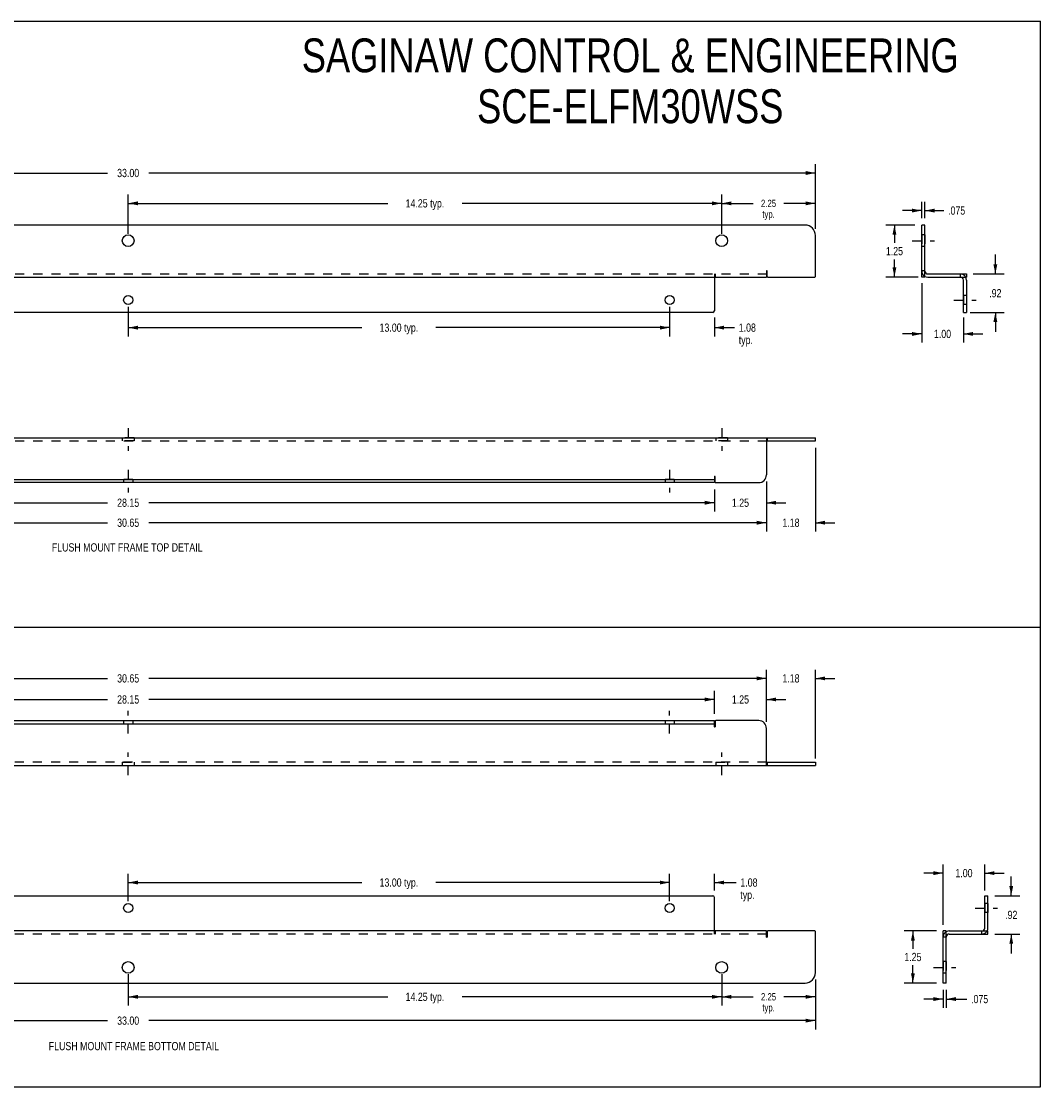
# Model space of a CAD drawing. Header units: inches. Extents: x 0 to 39.5, y 0 to 25.6.
# Tile 2 of 2: x 15.1 to 39.5, y 0 to 25.6. Entities that reach past the tile are written whole.
import ezdxf

# ---------------------------------------------------------------- set-up
doc = ezdxf.new("R2010")
doc.units = ezdxf.units.IN
doc.header["$LTSCALE"] = 2.174419
doc.header["$MEASUREMENT"] = 0
doc.linetypes.add('DASHED', pattern=[0.2, 0.1, -0.1])
doc.linetypes.add('HIDDEN', pattern=[0.2, 0.1, -0.1])
doc.layers.get('0').update_dxf_attribs({"linetype": 'CONTINUOUS'})
for name, color, linetype in [('02___PRT_ALL_AXES', 7, 'CONTINUOUS'), ('DEFAULT_2', 8, 'HIDDEN'), ('DIMENSIONS', 7, 'CONTINUOUS')]:
    doc.layers.add(name, color=color, linetype=linetype)
doc.styles.get("Standard").update_dxf_attribs({"font": 'txt', "width": 0.8})
doc.dimstyles.new('DIMSTYLE_1', dxfattribs={"dimtxt": 0.197674, "dimasz": 0.232558, "dimexe": 0.09, "dimexo": 0.07, "dimgap": 0.0425, "dimtad": 0, "dimtih": 1, "dimtoh": 1, "dimzin": 4, "dimdsep": 46, "dimtxsty": 'Standard', "dimblk": '_FILLED', "dimblk1": '_FILLED', "dimblk2": '_FILLED', "dimcen": 0.09, "dimadec": 0, "dimazin": 0, "dimtfac": 1, "dimtofl": 0, "dimtmove": 0, "dimatfit": 3, "dimldrblk": '_FILLED', "dimfxl": 0, "dimtolj": 1, "dimtzin": 4, "dimarcsym": 0})
doc.dimstyles.new('DIMSTYLE_2', dxfattribs={"dimtxt": 0.174419, "dimasz": 0.232558, "dimexe": 0.09, "dimexo": 0.07, "dimgap": 0.0375, "dimtad": 0, "dimtih": 1, "dimtoh": 1, "dimzin": 4, "dimdsep": 46, "dimtxsty": 'Standard', "dimblk": '_FILLED', "dimblk1": '_FILLED', "dimblk2": '_FILLED', "dimcen": 0.09, "dimadec": 0, "dimazin": 0, "dimtfac": 1, "dimtofl": 0, "dimtmove": 0, "dimatfit": 3, "dimldrblk": '_FILLED', "dimfxl": 0, "dimtolj": 1, "dimtzin": 4, "dimarcsym": 0})
doc.dimstyles.new('DIMSTYLE_4', dxfattribs={"dimtxt": 0.197674, "dimasz": 0.232558, "dimexe": 0.09, "dimexo": 0.07, "dimgap": 0.0425, "dimtad": 0, "dimtih": 1, "dimtoh": 1, "dimdec": 3, "dimzin": 4, "dimdsep": 46, "dimtxsty": 'Standard', "dimblk": '_FILLED', "dimblk1": '_FILLED', "dimblk2": '_FILLED', "dimcen": 0.09, "dimadec": 0, "dimazin": 0, "dimtfac": 1, "dimtdec": 3, "dimtofl": 0, "dimtmove": 0, "dimatfit": 3, "dimldrblk": '_FILLED', "dimfxl": 0, "dimtolj": 1, "dimtzin": 4, "dimarcsym": 0})

# ---------------------------------------------------------------- blocks, each defined once
blk = doc.blocks.new('_FILLED')
at = {"color": 0, "linetype": 'ByBlock'}
blk.add_solid([(0, 0), (-1, 0.2), (-1, -0.2)], dxfattribs=at)
blk = doc.blocks.new('*D1')
at = {"layer": 'DIMENSIONS', "color": 2, "linetype": 'Continuous'}
for p, q in [((1.131, 20.602), (1.131, 22.148)), ((34.131, 20.602), (34.131, 22.148)), ((1.131, 21.939), (17.137, 21.939)), ((34.131, 21.939), (18.126, 21.939))]:
    blk.add_line(p, q, dxfattribs=at)
at = {"layer": 'DIMENSIONS', "color": 2, "linetype": 'Continuous', "xscale": 0.2325581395, "yscale": 0.2325581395, "zscale": 0.2325581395, "rotation": 180}
blk.add_blockref('_FILLED', (1.131, 21.939), dxfattribs=at)
at = {"layer": 'DIMENSIONS', "color": 2, "linetype": 'Continuous', "xscale": 0.2325581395, "yscale": 0.2325581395, "zscale": 0.2325581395}
blk.add_blockref('_FILLED', (34.131, 21.939), dxfattribs=at)
at = {"layer": 'DIMENSIONS', "color": 2, "linetype": 'Continuous', "insert": (17.631, 22.038), "char_height": 0.1977, "width": 0.7907, "attachment_point": 2, "line_spacing_factor": 0.9}
blk.add_mtext('33.00', dxfattribs=at)
blk = doc.blocks.new('*D2')
at = {"layer": 'DIMENSIONS', "color": 2, "linetype": 'Continuous'}
for p, q in [((36.52, 20.689), (35.819, 20.689)), ((36.028, 20.689), (36.028, 20.262)), ((36.028, 19.439), (36.028, 19.866)), ((36.595, 19.439), (35.819, 19.439))]:
    blk.add_line(p, q, dxfattribs=at)
at = {"layer": 'DIMENSIONS', "color": 2, "linetype": 'Continuous', "xscale": 0.2325581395, "yscale": 0.2325581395, "zscale": 0.2325581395}
for p, rotation in [((36.028, 20.689), 90), ((36.028, 19.439), 270)]:
    blk.add_blockref('_FILLED', p, dxfattribs=dict(at, rotation=rotation))
at = {"layer": 'DIMENSIONS', "color": 2, "linetype": 'Continuous', "insert": (36.028, 20.163), "char_height": 0.1977, "width": 0.63256, "attachment_point": 2, "line_spacing_factor": 0.9}
blk.add_mtext('1.25', dxfattribs=at)
blk = doc.blocks.new('*D3')
at = {"layer": 'DIMENSIONS', "color": 2, "linetype": 'Continuous'}
for p, q in [((38.451, 19.514), (38.451, 19.979)), ((37.921, 19.514), (38.661, 19.514)), ((37.846, 18.592), (38.661, 18.592)), ((38.451, 18.592), (38.451, 18.127))]:
    blk.add_line(p, q, dxfattribs=at)
at = {"layer": 'DIMENSIONS', "color": 2, "linetype": 'Continuous', "xscale": 0.2325581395, "yscale": 0.2325581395, "zscale": 0.2325581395}
for p, rotation in [((38.451, 19.514), 270), ((38.451, 18.592), 90)]:
    blk.add_blockref('_FILLED', p, dxfattribs=dict(at, rotation=rotation))
at = {"layer": 'DIMENSIONS', "color": 2, "linetype": 'Continuous', "insert": (38.451, 19.152), "char_height": 0.1977, "width": 0.47442, "attachment_point": 2, "line_spacing_factor": 0.9}
blk.add_mtext('.92', dxfattribs=at)
blk = doc.blocks.new('*D4')
at = {"layer": 'DIMENSIONS', "color": 2, "linetype": 'Continuous'}
for p, q in [((36.683, 19.291), (36.683, 17.866)), ((37.683, 18.469), (37.683, 17.866)), ((36.683, 18.075), (36.218, 18.075)), ((37.683, 18.075), (38.148, 18.075))]:
    blk.add_line(p, q, dxfattribs=at)
at = {"layer": 'DIMENSIONS', "color": 2, "linetype": 'Continuous', "xscale": 0.2325581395, "yscale": 0.2325581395, "zscale": 0.2325581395}
blk.add_blockref('_FILLED', (36.683, 18.075), dxfattribs=at)
at = {"layer": 'DIMENSIONS', "color": 2, "linetype": 'Continuous', "xscale": 0.2325581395, "yscale": 0.2325581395, "zscale": 0.2325581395, "rotation": 180}
blk.add_blockref('_FILLED', (37.683, 18.075), dxfattribs=at)
at = {"layer": 'DIMENSIONS', "color": 2, "linetype": 'Continuous', "insert": (37.183, 18.174), "char_height": 0.1977, "width": 0.63256, "attachment_point": 2, "line_spacing_factor": 0.9}
blk.add_mtext('1.00', dxfattribs=at)
blk = doc.blocks.new('*D5')
at = {"layer": 'DIMENSIONS', "color": 2, "linetype": 'Continuous'}
for p, q in [((17.631, 20.477), (17.631, 21.419)), ((31.881, 20.477), (31.881, 21.419)), ((17.631, 21.21), (23.867, 21.21)), ((31.881, 21.21), (25.646, 21.21))]:
    blk.add_line(p, q, dxfattribs=at)
at = {"layer": 'DIMENSIONS', "color": 2, "linetype": 'Continuous', "xscale": 0.2325581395, "yscale": 0.2325581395, "zscale": 0.2325581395, "rotation": 180}
blk.add_blockref('_FILLED', (17.631, 21.21), dxfattribs=at)
at = {"layer": 'DIMENSIONS', "color": 2, "linetype": 'Continuous', "xscale": 0.2325581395, "yscale": 0.2325581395, "zscale": 0.2325581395}
blk.add_blockref('_FILLED', (31.881, 21.21), dxfattribs=at)
at = {"layer": 'DIMENSIONS', "color": 2, "linetype": 'Continuous', "insert": (24.756, 21.309), "char_height": 0.1977, "width": 1.5814, "attachment_point": 2, "line_spacing_factor": 0.9}
blk.add_mtext('14.25 typ.', dxfattribs=at)
blk = doc.blocks.new('*D6')
at = {"layer": 'DIMENSIONS', "color": 2, "linetype": 'Continuous'}
for p, q in [((31.881, 20.477), (31.881, 21.419)), ((34.131, 20.602), (34.131, 21.419)), ((31.881, 21.21), (32.64, 21.21)), ((34.131, 21.21), (33.373, 21.21))]:
    blk.add_line(p, q, dxfattribs=at)
at = {"layer": 'DIMENSIONS', "color": 2, "linetype": 'Continuous', "xscale": 0.2325581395, "yscale": 0.2325581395, "zscale": 0.2325581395, "rotation": 180}
blk.add_blockref('_FILLED', (31.881, 21.21), dxfattribs=at)
at = {"layer": 'DIMENSIONS', "color": 2, "linetype": 'Continuous', "xscale": 0.2325581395, "yscale": 0.2325581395, "zscale": 0.2325581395}
blk.add_blockref('_FILLED', (34.131, 21.21), dxfattribs=at)
at = {"layer": 'DIMENSIONS', "color": 2, "linetype": 'Continuous', "insert": (33.006, 21.297), "char_height": 0.1744, "width": 0.55814, "attachment_point": 2, "line_spacing_factor": 0.9}
blk.add_mtext('2.25\\Ptyp.', dxfattribs=at)
blk = doc.blocks.new('*D7')
at = {"layer": 'DIMENSIONS', "color": 2, "linetype": 'Continuous'}
for p, q in [((2.306, 14.529), (2.306, 13.333)), ((32.956, 14.529), (32.956, 13.333)), ((2.306, 13.542), (17.137, 13.542)), ((32.956, 13.542), (18.126, 13.542))]:
    blk.add_line(p, q, dxfattribs=at)
at = {"layer": 'DIMENSIONS', "color": 2, "linetype": 'Continuous', "xscale": 0.2325581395, "yscale": 0.2325581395, "zscale": 0.2325581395, "rotation": 180}
blk.add_blockref('_FILLED', (2.306, 13.542), dxfattribs=at)
at = {"layer": 'DIMENSIONS', "color": 2, "linetype": 'Continuous', "xscale": 0.2325581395, "yscale": 0.2325581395, "zscale": 0.2325581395}
blk.add_blockref('_FILLED', (32.956, 13.542), dxfattribs=at)
at = {"layer": 'DIMENSIONS', "color": 2, "linetype": 'Continuous', "insert": (17.631, 13.641), "char_height": 0.1977, "width": 0.7907, "attachment_point": 2, "line_spacing_factor": 0.9}
blk.add_mtext('30.65', dxfattribs=at)
blk = doc.blocks.new('*D8')
at = {"layer": 'DIMENSIONS', "color": 2, "linetype": 'Continuous'}
for p, q in [((34.131, 15.341), (34.131, 13.333)), ((32.956, 14.529), (32.956, 13.333)), ((32.956, 13.542), (32.491, 13.542)), ((34.131, 13.542), (34.596, 13.542))]:
    blk.add_line(p, q, dxfattribs=at)
at = {"layer": 'DIMENSIONS', "color": 2, "linetype": 'Continuous', "xscale": 0.2325581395, "yscale": 0.2325581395, "zscale": 0.2325581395}
blk.add_blockref('_FILLED', (32.956, 13.542), dxfattribs=at)
at = {"layer": 'DIMENSIONS', "color": 2, "linetype": 'Continuous', "xscale": 0.2325581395, "yscale": 0.2325581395, "zscale": 0.2325581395, "rotation": 180}
blk.add_blockref('_FILLED', (34.131, 13.542), dxfattribs=at)
at = {"layer": 'DIMENSIONS', "color": 2, "linetype": 'Continuous', "insert": (33.544, 13.641), "char_height": 0.1977, "width": 0.63256, "attachment_point": 2, "line_spacing_factor": 0.9}
blk.add_mtext('1.18', dxfattribs=at)
blk = doc.blocks.new('*D9')
at = {"layer": 'DIMENSIONS', "color": 2, "linetype": 'Continuous'}
for p, q in [((17.631, 18.726), (17.631, 18.017)), ((30.631, 18.726), (30.631, 18.017)), ((17.631, 18.226), (23.242, 18.226)), ((30.631, 18.226), (25.021, 18.226))]:
    blk.add_line(p, q, dxfattribs=at)
at = {"layer": 'DIMENSIONS', "color": 2, "linetype": 'Continuous', "xscale": 0.2325581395, "yscale": 0.2325581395, "zscale": 0.2325581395, "rotation": 180}
blk.add_blockref('_FILLED', (17.631, 18.226), dxfattribs=at)
at = {"layer": 'DIMENSIONS', "color": 2, "linetype": 'Continuous', "xscale": 0.2325581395, "yscale": 0.2325581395, "zscale": 0.2325581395}
blk.add_blockref('_FILLED', (30.631, 18.226), dxfattribs=at)
at = {"layer": 'DIMENSIONS', "color": 2, "linetype": 'Continuous', "insert": (24.131, 18.325), "char_height": 0.1977, "width": 1.5814, "attachment_point": 2, "line_spacing_factor": 0.9}
blk.add_mtext('13.00 typ.', dxfattribs=at)
blk = doc.blocks.new('*D10')
at = {"layer": 'DIMENSIONS', "color": 2, "linetype": 'Continuous'}
for p, q in [((30.631, 18.726), (30.631, 18.017)), ((31.706, 18.469), (31.706, 18.017)), ((30.631, 18.226), (30.166, 18.226)), ((31.706, 18.226), (32.191, 18.226))]:
    blk.add_line(p, q, dxfattribs=at)
at = {"layer": 'DIMENSIONS', "color": 2, "linetype": 'Continuous', "xscale": 0.2325581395, "yscale": 0.2325581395, "zscale": 0.2325581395}
blk.add_blockref('_FILLED', (30.631, 18.226), dxfattribs=at)
at = {"layer": 'DIMENSIONS', "color": 2, "linetype": 'Continuous', "xscale": 0.2325581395, "yscale": 0.2325581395, "zscale": 0.2325581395, "rotation": 180}
blk.add_blockref('_FILLED', (31.706, 18.226), dxfattribs=at)
at = {"layer": 'DIMENSIONS', "color": 2, "linetype": 'Continuous', "insert": (32.29, 18.325), "char_height": 0.1977, "width": 0.63256, "attachment_point": 1, "line_spacing_factor": 0.9}
blk.add_mtext('1.08\\Ptyp.', dxfattribs=at)
blk = doc.blocks.new('*D13')
at = {"layer": 'DIMENSIONS', "color": 2, "linetype": 'Continuous'}
for p, q in [((31.706, 14.341), (31.706, 13.813)), ((32.956, 14.529), (32.956, 13.813)), ((31.706, 14.022), (31.241, 14.022)), ((32.956, 14.022), (33.421, 14.022))]:
    blk.add_line(p, q, dxfattribs=at)
at = {"layer": 'DIMENSIONS', "color": 2, "linetype": 'Continuous', "xscale": 0.2325581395, "yscale": 0.2325581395, "zscale": 0.2325581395}
blk.add_blockref('_FILLED', (31.706, 14.022), dxfattribs=at)
at = {"layer": 'DIMENSIONS', "color": 2, "linetype": 'Continuous', "xscale": 0.2325581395, "yscale": 0.2325581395, "zscale": 0.2325581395, "rotation": 180}
blk.add_blockref('_FILLED', (32.956, 14.022), dxfattribs=at)
at = {"layer": 'DIMENSIONS', "color": 2, "linetype": 'Continuous', "insert": (32.331, 14.121), "char_height": 0.1977, "width": 0.63256, "attachment_point": 2, "line_spacing_factor": 0.9}
blk.add_mtext('1.25', dxfattribs=at)
blk = doc.blocks.new('*D14')
at = {"layer": 'DIMENSIONS', "color": 2, "linetype": 'Continuous'}
for p, q in [((3.556, 14.341), (3.556, 13.813)), ((31.706, 14.341), (31.706, 13.813)), ((3.556, 14.022), (17.137, 14.022)), ((31.706, 14.022), (18.126, 14.022))]:
    blk.add_line(p, q, dxfattribs=at)
at = {"layer": 'DIMENSIONS', "color": 2, "linetype": 'Continuous', "xscale": 0.2325581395, "yscale": 0.2325581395, "zscale": 0.2325581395, "rotation": 180}
blk.add_blockref('_FILLED', (3.556, 14.022), dxfattribs=at)
at = {"layer": 'DIMENSIONS', "color": 2, "linetype": 'Continuous', "xscale": 0.2325581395, "yscale": 0.2325581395, "zscale": 0.2325581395}
blk.add_blockref('_FILLED', (31.706, 14.022), dxfattribs=at)
at = {"layer": 'DIMENSIONS', "color": 2, "linetype": 'Continuous', "insert": (17.631, 14.121), "char_height": 0.1977, "width": 0.7907, "attachment_point": 2, "line_spacing_factor": 0.9}
blk.add_mtext('28.15', dxfattribs=at)
blk = doc.blocks.new('*D20')
at = {"layer": 'DIMENSIONS', "color": 2, "linetype": 'Continuous'}
for p, q in [((2.306, 8.764), (2.306, 10.013)), ((32.956, 8.764), (32.956, 10.013)), ((2.306, 9.804), (17.137, 9.804)), ((32.956, 9.804), (18.126, 9.804))]:
    blk.add_line(p, q, dxfattribs=at)
at = {"layer": 'DIMENSIONS', "color": 2, "linetype": 'Continuous', "xscale": 0.2325581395, "yscale": 0.2325581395, "zscale": 0.2325581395, "rotation": 180}
blk.add_blockref('_FILLED', (2.306, 9.804), dxfattribs=at)
at = {"layer": 'DIMENSIONS', "color": 2, "linetype": 'Continuous', "xscale": 0.2325581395, "yscale": 0.2325581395, "zscale": 0.2325581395}
blk.add_blockref('_FILLED', (32.956, 9.804), dxfattribs=at)
at = {"layer": 'DIMENSIONS', "color": 2, "linetype": 'Continuous', "insert": (17.631, 9.903), "char_height": 0.1977, "width": 0.7907, "attachment_point": 2, "line_spacing_factor": 0.9}
blk.add_mtext('30.65', dxfattribs=at)
blk = doc.blocks.new('*D21')
at = {"layer": 'DIMENSIONS', "color": 2, "linetype": 'Continuous'}
for p, q in [((32.956, 8.764), (32.956, 10.013)), ((34.131, 7.877), (34.131, 10.013)), ((32.956, 9.804), (32.491, 9.804)), ((34.131, 9.804), (34.596, 9.804))]:
    blk.add_line(p, q, dxfattribs=at)
at = {"layer": 'DIMENSIONS', "color": 2, "linetype": 'Continuous', "xscale": 0.2325581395, "yscale": 0.2325581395, "zscale": 0.2325581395}
blk.add_blockref('_FILLED', (32.956, 9.804), dxfattribs=at)
at = {"layer": 'DIMENSIONS', "color": 2, "linetype": 'Continuous', "xscale": 0.2325581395, "yscale": 0.2325581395, "zscale": 0.2325581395, "rotation": 180}
blk.add_blockref('_FILLED', (34.131, 9.804), dxfattribs=at)
at = {"layer": 'DIMENSIONS', "color": 2, "linetype": 'Continuous', "insert": (33.544, 9.903), "char_height": 0.1977, "width": 0.63256, "attachment_point": 2, "line_spacing_factor": 0.9}
blk.add_mtext('1.18', dxfattribs=at)
blk = doc.blocks.new('*D22')
at = {"layer": 'DIMENSIONS', "color": 2, "linetype": 'Continuous'}
for p, q in [((31.706, 8.952), (31.706, 9.507)), ((32.956, 8.764), (32.956, 9.507)), ((31.706, 9.298), (31.241, 9.298)), ((32.956, 9.298), (33.421, 9.298))]:
    blk.add_line(p, q, dxfattribs=at)
at = {"layer": 'DIMENSIONS', "color": 2, "linetype": 'Continuous', "xscale": 0.2325581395, "yscale": 0.2325581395, "zscale": 0.2325581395}
blk.add_blockref('_FILLED', (31.706, 9.298), dxfattribs=at)
at = {"layer": 'DIMENSIONS', "color": 2, "linetype": 'Continuous', "xscale": 0.2325581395, "yscale": 0.2325581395, "zscale": 0.2325581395, "rotation": 180}
blk.add_blockref('_FILLED', (32.956, 9.298), dxfattribs=at)
at = {"layer": 'DIMENSIONS', "color": 2, "linetype": 'Continuous', "insert": (32.331, 9.397), "char_height": 0.1977, "width": 0.63256, "attachment_point": 2, "line_spacing_factor": 0.9}
blk.add_mtext('1.25', dxfattribs=at)
blk = doc.blocks.new('*D23')
at = {"layer": 'DIMENSIONS', "color": 2, "linetype": 'Continuous'}
for p, q in [((3.556, 8.952), (3.556, 9.507)), ((31.706, 8.952), (31.706, 9.507)), ((3.556, 9.298), (17.137, 9.298)), ((31.706, 9.298), (18.126, 9.298))]:
    blk.add_line(p, q, dxfattribs=at)
at = {"layer": 'DIMENSIONS', "color": 2, "linetype": 'Continuous', "xscale": 0.2325581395, "yscale": 0.2325581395, "zscale": 0.2325581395, "rotation": 180}
blk.add_blockref('_FILLED', (3.556, 9.298), dxfattribs=at)
at = {"layer": 'DIMENSIONS', "color": 2, "linetype": 'Continuous', "xscale": 0.2325581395, "yscale": 0.2325581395, "zscale": 0.2325581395}
blk.add_blockref('_FILLED', (31.706, 9.298), dxfattribs=at)
at = {"layer": 'DIMENSIONS', "color": 2, "linetype": 'Continuous', "insert": (17.631, 9.397), "char_height": 0.1977, "width": 0.7907, "attachment_point": 2, "line_spacing_factor": 0.9}
blk.add_mtext('28.15', dxfattribs=at)
blk = doc.blocks.new('*D25')
at = {"layer": 'DIMENSIONS', "color": 2, "linetype": 'Continuous'}
for p, q in [((38.833, 4.586), (38.833, 5.051)), ((38.436, 4.586), (39.042, 4.586)), ((38.436, 3.664), (39.042, 3.664)), ((38.833, 3.664), (38.833, 3.199))]:
    blk.add_line(p, q, dxfattribs=at)
at = {"layer": 'DIMENSIONS', "color": 2, "linetype": 'Continuous', "xscale": 0.2325581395, "yscale": 0.2325581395, "zscale": 0.2325581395}
for p, rotation in [((38.833, 4.586), 270), ((38.833, 3.664), 90)]:
    blk.add_blockref('_FILLED', p, dxfattribs=dict(at, rotation=rotation))
at = {"layer": 'DIMENSIONS', "color": 2, "linetype": 'Continuous', "insert": (38.833, 4.224), "char_height": 0.1977, "width": 0.47442, "attachment_point": 2, "line_spacing_factor": 0.9}
blk.add_mtext('.92', dxfattribs=at)
blk = doc.blocks.new('*D26')
at = {"layer": 'DIMENSIONS', "color": 2, "linetype": 'Continuous'}
for p, q in [((37.035, 3.739), (36.263, 3.739)), ((36.472, 3.739), (36.472, 3.312)), ((36.472, 2.489), (36.472, 2.916)), ((37.035, 2.489), (36.263, 2.489))]:
    blk.add_line(p, q, dxfattribs=at)
at = {"layer": 'DIMENSIONS', "color": 2, "linetype": 'Continuous', "xscale": 0.2325581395, "yscale": 0.2325581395, "zscale": 0.2325581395}
for p, rotation in [((36.472, 3.739), 90), ((36.472, 2.489), 270)]:
    blk.add_blockref('_FILLED', p, dxfattribs=dict(at, rotation=rotation))
at = {"layer": 'DIMENSIONS', "color": 2, "linetype": 'Continuous', "insert": (36.472, 3.213), "char_height": 0.1977, "width": 0.63256, "attachment_point": 2, "line_spacing_factor": 0.9}
blk.add_mtext('1.25', dxfattribs=at)
blk = doc.blocks.new('*D27')
at = {"layer": 'DIMENSIONS', "color": 2, "linetype": 'Continuous'}
for p, q in [((37.198, 5.128), (36.733, 5.128)), ((37.198, 3.887), (37.198, 5.337)), ((38.198, 4.709), (38.198, 5.337)), ((38.198, 5.128), (38.663, 5.128))]:
    blk.add_line(p, q, dxfattribs=at)
at = {"layer": 'DIMENSIONS', "color": 2, "linetype": 'Continuous', "xscale": 0.2325581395, "yscale": 0.2325581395, "zscale": 0.2325581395}
blk.add_blockref('_FILLED', (37.198, 5.128), dxfattribs=at)
at = {"layer": 'DIMENSIONS', "color": 2, "linetype": 'Continuous', "xscale": 0.2325581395, "yscale": 0.2325581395, "zscale": 0.2325581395, "rotation": 180}
blk.add_blockref('_FILLED', (38.198, 5.128), dxfattribs=at)
at = {"layer": 'DIMENSIONS', "color": 2, "linetype": 'Continuous', "insert": (37.698, 5.227), "char_height": 0.1977, "width": 0.63256, "attachment_point": 2, "line_spacing_factor": 0.9}
blk.add_mtext('1.00', dxfattribs=at)
blk = doc.blocks.new('*D28')
at = {"layer": 'DIMENSIONS', "color": 2, "linetype": 'Continuous'}
for p, q in [((31.881, 2.701), (31.881, 1.949)), ((34.131, 2.576), (34.131, 1.949)), ((31.881, 2.158), (32.64, 2.158)), ((34.131, 2.158), (33.373, 2.158))]:
    blk.add_line(p, q, dxfattribs=at)
at = {"layer": 'DIMENSIONS', "color": 2, "linetype": 'Continuous', "xscale": 0.2325581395, "yscale": 0.2325581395, "zscale": 0.2325581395, "rotation": 180}
blk.add_blockref('_FILLED', (31.881, 2.158), dxfattribs=at)
at = {"layer": 'DIMENSIONS', "color": 2, "linetype": 'Continuous', "xscale": 0.2325581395, "yscale": 0.2325581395, "zscale": 0.2325581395}
blk.add_blockref('_FILLED', (34.131, 2.158), dxfattribs=at)
at = {"layer": 'DIMENSIONS', "color": 2, "linetype": 'Continuous', "insert": (33.006, 2.246), "char_height": 0.1744, "width": 0.55814, "attachment_point": 2, "line_spacing_factor": 0.9}
blk.add_mtext('2.25\\Ptyp.', dxfattribs=at)
blk = doc.blocks.new('*D29')
at = {"layer": 'DIMENSIONS', "color": 2, "linetype": 'Continuous'}
for p, q in [((17.631, 2.701), (17.631, 1.949)), ((31.881, 2.701), (31.881, 1.949)), ((17.631, 2.158), (23.867, 2.158)), ((31.881, 2.158), (25.646, 2.158))]:
    blk.add_line(p, q, dxfattribs=at)
at = {"layer": 'DIMENSIONS', "color": 2, "linetype": 'Continuous', "xscale": 0.2325581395, "yscale": 0.2325581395, "zscale": 0.2325581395, "rotation": 180}
blk.add_blockref('_FILLED', (17.631, 2.158), dxfattribs=at)
at = {"layer": 'DIMENSIONS', "color": 2, "linetype": 'Continuous', "xscale": 0.2325581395, "yscale": 0.2325581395, "zscale": 0.2325581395}
blk.add_blockref('_FILLED', (31.881, 2.158), dxfattribs=at)
at = {"layer": 'DIMENSIONS', "color": 2, "linetype": 'Continuous', "insert": (24.756, 2.257), "char_height": 0.1977, "width": 1.5814, "attachment_point": 2, "line_spacing_factor": 0.9}
blk.add_mtext('14.25 typ.', dxfattribs=at)
blk = doc.blocks.new('*D30')
at = {"layer": 'DIMENSIONS', "color": 2, "linetype": 'Continuous'}
for p, q in [((30.631, 4.902), (30.166, 4.902)), ((30.631, 4.452), (30.631, 5.111)), ((31.706, 4.709), (31.706, 5.111)), ((31.706, 4.902), (32.23, 4.902))]:
    blk.add_line(p, q, dxfattribs=at)
at = {"layer": 'DIMENSIONS', "color": 2, "linetype": 'Continuous', "xscale": 0.2325581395, "yscale": 0.2325581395, "zscale": 0.2325581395}
blk.add_blockref('_FILLED', (30.631, 4.902), dxfattribs=at)
at = {"layer": 'DIMENSIONS', "color": 2, "linetype": 'Continuous', "xscale": 0.2325581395, "yscale": 0.2325581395, "zscale": 0.2325581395, "rotation": 180}
blk.add_blockref('_FILLED', (31.706, 4.902), dxfattribs=at)
at = {"layer": 'DIMENSIONS', "color": 2, "linetype": 'Continuous', "insert": (32.329, 5.001), "char_height": 0.1977, "width": 0.63256, "attachment_point": 1, "line_spacing_factor": 0.9}
blk.add_mtext('1.08\\Ptyp.', dxfattribs=at)
blk = doc.blocks.new('*D31')
at = {"layer": 'DIMENSIONS', "color": 2, "linetype": 'Continuous'}
for p, q in [((17.631, 4.452), (17.631, 5.111)), ((17.631, 4.902), (23.242, 4.902)), ((30.631, 4.902), (25.021, 4.902)), ((30.631, 4.452), (30.631, 5.111))]:
    blk.add_line(p, q, dxfattribs=at)
at = {"layer": 'DIMENSIONS', "color": 2, "linetype": 'Continuous', "xscale": 0.2325581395, "yscale": 0.2325581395, "zscale": 0.2325581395, "rotation": 180}
blk.add_blockref('_FILLED', (17.631, 4.902), dxfattribs=at)
at = {"layer": 'DIMENSIONS', "color": 2, "linetype": 'Continuous', "xscale": 0.2325581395, "yscale": 0.2325581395, "zscale": 0.2325581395}
blk.add_blockref('_FILLED', (30.631, 4.902), dxfattribs=at)
at = {"layer": 'DIMENSIONS', "color": 2, "linetype": 'Continuous', "insert": (24.131, 5.001), "char_height": 0.1977, "width": 1.5814, "attachment_point": 2, "line_spacing_factor": 0.9}
blk.add_mtext('13.00 typ.', dxfattribs=at)
blk = doc.blocks.new('*D36')
at = {"layer": 'DIMENSIONS', "color": 2, "linetype": 'Continuous'}
for p, q in [((1.131, 2.576), (1.131, 1.377)), ((34.131, 2.576), (34.131, 1.377)), ((1.131, 1.586), (17.137, 1.586)), ((34.131, 1.586), (18.126, 1.586))]:
    blk.add_line(p, q, dxfattribs=at)
at = {"layer": 'DIMENSIONS', "color": 2, "linetype": 'Continuous', "xscale": 0.2325581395, "yscale": 0.2325581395, "zscale": 0.2325581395, "rotation": 180}
blk.add_blockref('_FILLED', (1.131, 1.586), dxfattribs=at)
at = {"layer": 'DIMENSIONS', "color": 2, "linetype": 'Continuous', "xscale": 0.2325581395, "yscale": 0.2325581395, "zscale": 0.2325581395}
blk.add_blockref('_FILLED', (34.131, 1.586), dxfattribs=at)
at = {"layer": 'DIMENSIONS', "color": 2, "linetype": 'Continuous', "insert": (17.631, 1.685), "char_height": 0.1977, "width": 0.7907, "attachment_point": 2, "line_spacing_factor": 0.9}
blk.add_mtext('33.00', dxfattribs=at)
blk = doc.blocks.new('*D37')
at = {"layer": 'DIMENSIONS', "color": 2, "linetype": 'Continuous'}
for p, q in [((36.683, 20.852), (36.683, 21.246)), ((36.758, 20.852), (36.758, 21.246)), ((36.683, 21.037), (36.218, 21.037)), ((36.758, 21.037), (37.218, 21.037))]:
    blk.add_line(p, q, dxfattribs=at)
at = {"layer": 'DIMENSIONS', "color": 2, "linetype": 'Continuous', "xscale": 0.2325581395, "yscale": 0.2325581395, "zscale": 0.2325581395}
blk.add_blockref('_FILLED', (36.683, 21.037), dxfattribs=at)
at = {"layer": 'DIMENSIONS', "color": 2, "linetype": 'Continuous', "xscale": 0.2325581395, "yscale": 0.2325581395, "zscale": 0.2325581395, "rotation": 180}
blk.add_blockref('_FILLED', (36.758, 21.037), dxfattribs=at)
at = {"layer": 'DIMENSIONS', "color": 2, "linetype": 'Continuous', "insert": (37.316, 21.136), "char_height": 0.1977, "width": 0.63256, "attachment_point": 1, "line_spacing_factor": 0.9}
blk.add_mtext('.075', dxfattribs=at)
blk = doc.blocks.new('*D38')
at = {"layer": 'DIMENSIONS', "color": 2, "linetype": 'Continuous'}
for p, q in [((37.198, 2.326), (37.198, 1.894)), ((37.273, 2.326), (37.273, 1.894)), ((37.198, 2.104), (36.733, 2.104)), ((37.273, 2.104), (37.769, 2.104))]:
    blk.add_line(p, q, dxfattribs=at)
at = {"layer": 'DIMENSIONS', "color": 2, "linetype": 'Continuous', "xscale": 0.2325581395, "yscale": 0.2325581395, "zscale": 0.2325581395}
blk.add_blockref('_FILLED', (37.198, 2.104), dxfattribs=at)
at = {"layer": 'DIMENSIONS', "color": 2, "linetype": 'Continuous', "xscale": 0.2325581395, "yscale": 0.2325581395, "zscale": 0.2325581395, "rotation": 180}
blk.add_blockref('_FILLED', (37.273, 2.104), dxfattribs=at)
at = {"layer": 'DIMENSIONS', "color": 2, "linetype": 'Continuous', "insert": (37.868, 2.203), "char_height": 0.1977, "width": 0.63256, "attachment_point": 1, "line_spacing_factor": 0.9}
blk.add_mtext('.075', dxfattribs=at)

msp = doc.modelspace()

# ---------------------------------------------------------------- linework, layer by layer
at = {"color": 7, "linetype": 'Continuous'}
for p, q in [((0, 25.5814), (39.5349, 25.5814)), ((39.5349, 0), (39.5349, 25.5814)), ((36.7582, 20.6891), (36.6832, 20.6891)), ((36.7582, 19.4391), (36.7582, 20.6891)), ((36.8282, 19.5141), (37.7582, 19.5141)), ((37.7582, 19.5141), (37.7582, 19.4391)), ((36.7582, 19.4391), (36.6832, 19.4391)), ((37.7582, 19.3691), (37.7582, 18.5921)), ((37.6832, 18.5921), (37.7582, 18.5921)), ((32.9563, 15.504), (34.1313, 15.504)), ((32.9713, 15.579), (32.9713, 15.504)), ((34.1313, 15.504), (34.1313, 15.579)), ((31.7063, 14.504), (3.5563, 14.504)), ((31.7063, 14.579), (31.7063, 14.504)), ((0.0048, 11.0367), (39.5396, 11.0367)), ((3.5563, 8.7891), (31.7063, 8.7891)), ((31.7063, 8.7141), (31.7063, 8.7891)), ((32.9563, 7.7891), (34.1313, 7.7891)), ((32.9713, 7.7891), (32.9713, 7.7141)), ((34.1313, 7.7891), (34.1313, 7.7141)), ((38.198, 4.586), (38.273, 4.586)), ((38.273, 3.809), (38.273, 4.586)), ((37.273, 3.739), (37.198, 3.739)), ((37.273, 2.489), (37.273, 3.739)), ((37.343, 3.664), (38.273, 3.664)), ((38.273, 3.664), (38.273, 3.739)), ((37.273, 2.489), (37.198, 2.489)), ((0, 0), (39.5349, 0))]:
    msp.add_line(p, q, dxfattribs=at)
at = {"color": 3, "linetype": 'Continuous'}
for p, q in [((33.8813, 20.6891), (1.3813, 20.6891)), ((36.6832, 19.4391), (36.6832, 20.6891)), ((34.1313, 19.4541), (34.1313, 20.4391)), ((32.9563, 19.5841), (32.9563, 19.4391)), ((32.9713, 19.4541), (32.9713, 19.5841)), ((2.3063, 19.4391), (32.9563, 19.4391)), ((31.7063, 19.4391), (31.7063, 18.6321)), ((32.9863, 19.4391), (34.1163, 19.4391)), ((36.8282, 19.4391), (37.7582, 19.4391)), ((37.6832, 18.5921), (37.6832, 19.3691)), ((31.6663, 18.5921), (3.5963, 18.5921)), ((1.1313, 15.579), (34.1313, 15.579)), ((32.9563, 15.579), (32.9563, 14.6915)), ((31.7063, 14.649), (31.7063, 14.579)), ((31.7213, 14.519), (31.7213, 14.649)), ((3.5563, 14.579), (31.7063, 14.579)), ((31.7363, 14.504), (32.7688, 14.504)), ((3.5563, 8.7141), (31.7063, 8.7141)), ((31.7063, 8.6441), (31.7063, 8.7141)), ((31.7213, 8.7741), (31.7213, 8.6441)), ((32.7688, 8.7891), (31.7363, 8.7891)), ((32.9563, 7.7141), (32.9563, 8.6016)), ((1.1313, 7.7141), (34.1313, 7.7141)), ((3.5963, 4.586), (31.6663, 4.586)), ((31.7063, 3.739), (31.7063, 4.546)), ((38.198, 3.809), (38.198, 4.586)), ((32.9563, 3.739), (2.3063, 3.739)), ((32.9563, 3.594), (32.9563, 3.739)), ((32.9713, 3.724), (32.9713, 3.594)), ((34.1163, 3.739), (32.9863, 3.739)), ((34.1313, 2.739), (34.1313, 3.724)), ((37.198, 2.489), (37.198, 3.739)), ((37.343, 3.739), (38.273, 3.739)), ((1.3813, 2.489), (33.8813, 2.489))]:
    msp.add_line(p, q, dxfattribs=at)
for centre, radius, start, end in [((33.8813, 20.4391), 0.25, 0, 90), ((32.9638, 19.5841), 0.0075, 0, 180), ((32.9863, 19.4541), 0.015, 180, 270), ((34.1163, 19.4541), 0.015, 270, 360), ((36.8282, 19.5841), 0.145, 241.27152, 270), ((37.6132, 19.3691), 0.07, 0, 90), ((31.6663, 18.6321), 0.04, 270, 360), ((31.7138, 14.649), 0.0075, 0, 180), ((32.7688, 14.6915), 0.1875, 270, 360), ((31.7363, 14.519), 0.015, 180, 270), ((31.7363, 8.7741), 0.015, 90, 180), ((32.7688, 8.6016), 0.1875, 0, 90), ((31.7138, 8.6441), 0.0075, 180, 360), ((31.6663, 4.546), 0.04, 0, 90), ((32.9638, 3.594), 0.0075, 180, 360), ((32.9863, 3.724), 0.015, 90, 180), ((34.1163, 3.724), 0.015, 0, 90), ((37.343, 3.594), 0.145, 90, 118.72848), ((38.128, 3.809), 0.07, 270, 360), ((33.8813, 2.739), 0.25, 270, 360)]:
    msp.add_arc(centre, radius, start, end, dxfattribs=at)
at = {"color": 7, "linetype": 'Continuous'}
for centre, radius, start, end in [((36.8282, 19.5841), 0.07, 180, 270), ((37.6132, 19.3691), 0.145, 0, 28.86769), ((37.343, 3.594), 0.07, 90, 180), ((38.128, 3.809), 0.145, 331.13231, 360)]:
    msp.add_arc(centre, radius, start, end, dxfattribs=at)
at = {"layer": '02___PRT_ALL_AXES', "color": 2, "linetype": 'DASHED'}
for p, q in [((36.4506, 20.3141), (36.9907, 20.3141)), ((37.4506, 18.8891), (37.9907, 18.8891)), ((17.6313, 15.8116), (17.6313, 15.2714)), ((31.8813, 15.8116), (31.8813, 15.2714)), ((17.6313, 14.8116), (17.6313, 14.2714)), ((30.6313, 14.8116), (30.6313, 14.2714)), ((17.6313, 8.4815), (17.6313, 9.0216)), ((30.6313, 8.4815), (30.6313, 9.0216)), ((17.6313, 7.4815), (17.6313, 8.0216)), ((31.8813, 7.4815), (31.8813, 8.0216)), ((37.9655, 4.289), (38.5056, 4.289)), ((36.9655, 2.864), (37.5056, 2.864))]:
    msp.add_line(p, q, dxfattribs=at)
at = {"layer": '02___PRT_ALL_AXES', "color": 8, "linetype": 'HIDDEN'}
for p, q in [((36.6832, 20.4546), (36.6832, 20.1736)), ((36.7582, 20.4546), (36.6832, 20.4546)), ((36.7582, 20.4546), (36.7582, 20.1736)), ((36.7582, 20.1736), (36.6832, 20.1736)), ((37.7582, 18.9981), (37.6832, 18.9981)), ((37.6832, 18.9981), (37.6832, 18.7801)), ((37.7582, 18.9981), (37.7582, 18.7801)), ((37.7582, 18.7801), (37.6832, 18.7801)), ((17.4908, 15.579), (17.4908, 15.504)), ((17.7718, 15.579), (17.4908, 15.579)), ((17.7718, 15.504), (17.4908, 15.504)), ((17.7718, 15.579), (17.7718, 15.504)), ((32.0218, 15.579), (31.7408, 15.579)), ((31.7408, 15.579), (31.7408, 15.504)), ((32.0218, 15.504), (31.7408, 15.504)), ((32.0218, 15.579), (32.0218, 15.504)), ((17.5223, 14.579), (17.5223, 14.504)), ((17.7403, 14.579), (17.5223, 14.579)), ((17.7403, 14.504), (17.5223, 14.504)), ((17.7403, 14.579), (17.7403, 14.504)), ((30.7403, 14.579), (30.5223, 14.579)), ((30.5223, 14.579), (30.5223, 14.504)), ((30.7403, 14.504), (30.5223, 14.504)), ((30.7403, 14.579), (30.7403, 14.504)), ((17.5223, 8.7891), (17.5223, 8.7141)), ((17.5223, 8.7891), (17.7403, 8.7891)), ((17.5223, 8.7141), (17.7403, 8.7141)), ((17.7403, 8.7891), (17.7403, 8.7141)), ((30.5223, 8.7891), (30.7403, 8.7891)), ((30.5223, 8.7891), (30.5223, 8.7141)), ((30.5223, 8.7141), (30.7403, 8.7141)), ((30.7403, 8.7891), (30.7403, 8.7141)), ((17.4908, 7.7891), (17.4908, 7.7141)), ((17.4908, 7.7891), (17.7718, 7.7891)), ((17.4908, 7.7141), (17.7718, 7.7141)), ((17.7718, 7.7891), (17.7718, 7.7141)), ((31.7408, 7.7891), (32.0218, 7.7891)), ((31.7408, 7.7891), (31.7408, 7.7141)), ((31.7408, 7.7141), (32.0218, 7.7141)), ((32.0218, 7.7891), (32.0218, 7.7141)), ((38.198, 4.398), (38.198, 4.18)), ((38.273, 4.398), (38.198, 4.398)), ((38.273, 4.398), (38.273, 4.18)), ((38.273, 4.18), (38.198, 4.18)), ((37.198, 3.0045), (37.198, 2.7235)), ((37.273, 3.0045), (37.198, 3.0045)), ((37.273, 3.0045), (37.273, 2.7235)), ((37.273, 2.7235), (37.198, 2.7235))]:
    msp.add_line(p, q, dxfattribs=at)
at = {"layer": '02___PRT_ALL_AXES', "color": 3, "linetype": 'Continuous'}
for centre, radius in [((17.6313, 20.3141), 0.1405), ((31.8813, 20.3141), 0.1405), ((17.6313, 18.8891), 0.109), ((30.6313, 18.8891), 0.109), ((17.6313, 4.289), 0.109), ((30.6313, 4.289), 0.109), ((17.6313, 2.864), 0.1405), ((31.8813, 2.864), 0.1405)]:
    msp.add_circle(centre, radius, dxfattribs=at)
at = {"layer": 'DEFAULT_2', "color": 8, "linetype": 'HIDDEN'}
for p, q in [((2.3063, 19.5141), (32.9563, 19.5141)), ((31.7063, 19.5141), (31.7063, 19.4391)), ((31.7213, 19.5141), (31.7213, 19.4391)), ((36.7582, 19.5916), (36.6832, 19.5916)), ((37.6057, 19.5141), (37.6057, 19.4391)), ((2.3063, 15.504), (32.9563, 15.504)), ((31.7063, 14.579), (31.7063, 14.579)), ((31.7063, 8.7141), (31.7063, 8.7141)), ((32.9563, 7.7891), (2.3063, 7.7891)), ((32.9563, 3.664), (2.3063, 3.664)), ((31.7063, 3.664), (31.7063, 3.739)), ((31.7213, 3.739), (31.7213, 3.664)), ((37.273, 3.5865), (37.198, 3.5865)), ((38.1205, 3.739), (38.1205, 3.664))]:
    msp.add_line(p, q, dxfattribs=at)
for centre, start, end in [((36.8282, 19.5841), 180, 241.27152), ((37.6132, 19.3691), 28.86769, 90), ((37.343, 3.594), 118.72848, 180), ((38.128, 3.809), 270, 331.13231)]:
    msp.add_arc(centre, 0.145, start, end, dxfattribs=at)

# ---------------------------------------------------------------- texts
at = {"layer": 'DIMENSIONS', "color": 2, "linetype": 'Continuous', "attachment_point": 2, "line_spacing_factor": 0.9}
for s, insert, char_height, width in [('SAGINAW CONTROL & ENGINEERING\\PSCE-ELFM30WSS', (29.6852, 25.1702), 0.813953, 18.883721), ('FLUSH MOUNT FRAME TOP DETAIL', (17.6075, 13.0484), 0.197674, 4.427907), ('FLUSH MOUNT FRAME BOTTOM DETAIL', (17.7691, 1.074), 0.197674, 4.902326)]:
    msp.add_mtext(s, dxfattribs=dict(at, insert=insert, char_height=char_height, width=width))

# ---------------------------------------------------------------- dimensions: what is measured, and where the dimension line sits
at = {"layer": 'DIMENSIONS', "color": 2, "linetype": 'Continuous'}
for base, p1, p2, dimstyle, picture, middle in [((34.1313, 21.9387), (1.1313, 20.5319), (34.1313, 20.5319), 'DIMSTYLE_1', '*D1', (17.6313, 21.9387)), ((36.7582, 21.0367), (36.6832, 21.3161), (36.7582, 21.3161), 'DIMSTYLE_4', '*D37', (37.6327, 21.0367)), ((37.6832, 18.0749), (36.6832, 19.3613), (37.6832, 18.5393), 'DIMSTYLE_1', '*D4', (37.1832, 18.0749)), ((34.1313354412, 13.5422119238), (32.9563354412, 14.5987118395), (34.1313354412, 15.4112118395), 'DIMSTYLE_1', '*D8', (33.5438354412, 13.5422119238)), ((32.9563, 13.5422), (2.3063, 14.5987), (32.9563, 14.5987), 'DIMSTYLE_1', '*D7', (17.6313, 13.5422)), ((32.9563, 9.8041), (2.3063, 8.6944), (32.9563, 8.6944), 'DIMSTYLE_1', '*D20', (17.6313, 9.8041)), ((34.1313354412, 9.8040502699), (32.9563354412, 8.6943800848), (34.1313354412, 7.8068800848), 'DIMSTYLE_1', '*D21', (33.5438354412, 9.8040502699)), ((38.198, 5.1279), (37.198, 3.8168), (38.198, 4.6388), 'DIMSTYLE_1', '*D27', (37.698, 5.1279)), ((34.1313, 1.5863), (1.1313, 2.6462), (34.1313, 2.6462), 'DIMSTYLE_1', '*D36', (17.6313, 1.5863)), ((37.273, 2.1037), (37.198, 2.3962), (37.273, 2.3962), 'DIMSTYLE_4', '*D38', (38.1842, 2.1037))]:
    dim = msp.add_linear_dim(base=base, p1=p1, p2=p2, dimstyle=dimstyle, dxfattribs=at)
    dim.commit()
    dim.dimension.update_dxf_attribs({"geometry": picture, "text_midpoint": middle, "dimtype": 160})
for base, p1, p2, picture, middle in [((31.8813, 21.2099), (17.6313, 20.4069), (31.8813, 20.4069), '*D5', (24.7563, 21.2099)), ((30.6313, 18.2263), (17.6313, 18.7963), (30.6313, 18.7963), '*D9', (24.1313, 18.2263))]:
    dim = msp.add_linear_dim(base=base, p1=p1, p2=p2, text='<> typ.', dimstyle='DIMSTYLE_1', dxfattribs=at)
    dim.commit()
    dim.dimension.update_dxf_attribs({"geometry": picture, "text_midpoint": middle, "dimtype": 160})
for base, p1, p2, text, dimstyle, picture, middle in [((31.8813, 21.2099), (34.1313, 20.5319), (31.8813, 20.4069), '<>\\Ptyp.', 'DIMSTYLE_2', '*D6', (33.0063, 21.079)), ((30.6313354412, 18.2263373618), (31.7063354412, 18.53927582), (30.6313354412, 18.79627582), '<>\\Ptyp.', 'DIMSTYLE_1', '*D10', (32.6065848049, 18.0780815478)), ((30.6313354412, 4.9016823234), (31.7063354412, 5.180984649), (30.6313354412, 4.3818032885), '<>\\Ptyp.', 'DIMSTYLE_1', '*D30', (32.6450353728, 4.7534265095)), ((17.6313, 4.9017), (30.6313, 4.3818), (17.6313, 4.3818), '<> typ.', 'DIMSTYLE_1', '*D31', (24.1313, 4.9017)), ((17.6313, 2.1584), (31.8813, 2.7712), (17.6313, 2.7712), '<> typ.', 'DIMSTYLE_1', '*D29', (24.7563, 2.1584)), ((31.8813, 2.1584), (34.1313, 2.6462), (31.8813, 2.7712), '<>\\Ptyp.', 'DIMSTYLE_2', '*D28', (33.0063, 2.0276))]:
    dim = msp.add_linear_dim(base=base, p1=p1, p2=p2, angle=180, text=text, dimstyle=dimstyle, dxfattribs=at)
    dim.commit()
    dim.dimension.update_dxf_attribs({"geometry": picture, "text_midpoint": middle, "dimtype": 160})
for base, p1, p2, angle, picture, middle in [((36.0283, 19.4391), (36.5904, 20.6891), (36.6654, 19.4391), 270, '*D2', (36.0283, 20.0641)), ((38.4514, 19.5141), (37.776, 18.5921), (37.851, 19.5141), 90, '*D3', (38.4514, 19.0531)), ((31.7063, 14.0222), (32.9563, 14.5987), (31.7063, 14.4112), 180, '*D13', (32.3313, 14.0222)), ((3.5563, 14.0222), (31.7063, 14.4112), (3.5563, 14.4112), 180, '*D14', (17.6313, 14.0222)), ((3.5563, 9.2982), (31.7063, 8.8819), (3.5563, 8.8819), 180, '*D23', (17.6313, 9.2982)), ((31.7063, 9.2982), (32.9563, 8.6944), (31.7063, 8.8819), 180, '*D22', (32.3313, 9.2982)), ((38.8327, 3.664), (38.3658, 4.586), (38.3658, 3.664), 270, '*D25', (38.8327, 4.125)), ((36.4724, 3.739), (37.1052, 2.489), (37.1052, 3.739), 90, '*D26', (36.4724, 3.114))]:
    dim = msp.add_linear_dim(base=base, p1=p1, p2=p2, angle=angle, dimstyle='DIMSTYLE_1', dxfattribs=at)
    dim.commit()
    dim.dimension.update_dxf_attribs({"geometry": picture, "text_midpoint": middle, "dimtype": 160})

doc.saveas('drawing.dxf')
